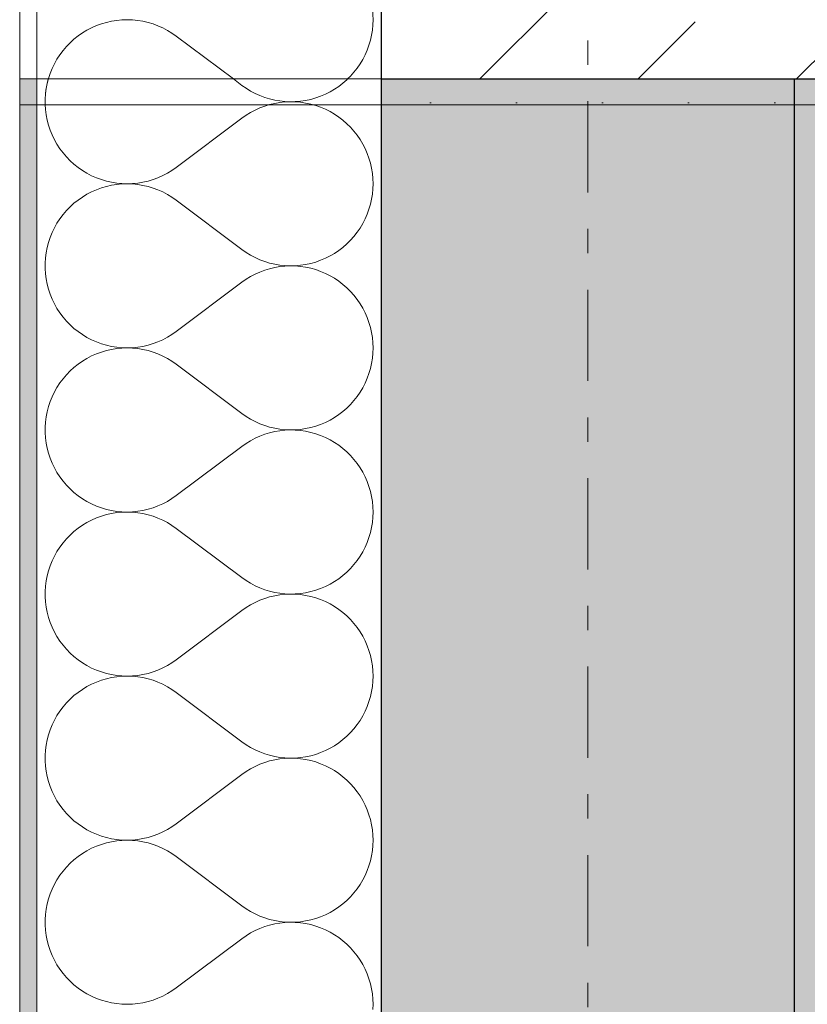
# Model space of a CAD drawing. Extents: x 100 to 2982, y 37 to 2050.
# Tile 29 of 130: x 620 to 666, y 1127 to 1184. Entities that reach past the tile are written whole.
import ezdxf
from ezdxf.xclip import XClip

# ---------------------------------------------------------------- set-up
doc = ezdxf.new("R2010")
doc.units = 0
doc.header["$MEASUREMENT"] = 0
doc.header["$XCLIPFRAME"] = 0
doc.linetypes.add('Przerywana podwójnie', pattern=[54.680554, 26.458333, -10.583333, 7.055556, -10.583333])
for name, color, linetype in [('410-K Osie', 7, 'Continuous'), ('420-K Ściany', 7, 'Continuous'), ('820-G Rysunki Obrazki', 7, 'Continuous')]:
    doc.layers.add(name, color=color, linetype=linetype)
pattern_1 = [(0, (-18316.349, -206.5255), (0, 8.660254), [0, -5]), (0, (-18313.849, -202.195), (0, 8.660254), [0, -5])]
pattern_2 = [(45, (-18316.349, -206.526), (-9.192388, 9.192388), []), (45, (-18320.945, -201.929), (-9.192388, 9.192388), [9.75, -3.25])]

# ---------------------------------------------------------------- blocks, each defined once
blk = doc.blocks.new('*X10')
at = {"layer": '420-K Ściany', "color": 174, "linetype": 'Continuous', "lineweight": 5, "ltscale": 0.2}
for p, q in [((621.398, 1180.25), (621.339, 1179.95)), ((621.466, 1180.509), (621.398, 1180.25)), ((632.216, 1180.509), (632.707, 1180.141)), ((632.707, 1180.141), (632.953, 1179.968)), ((638.087, 1179.912), (638.338, 1180.08)), ((638.338, 1180.08), (638.577, 1180.263)), ((638.577, 1180.263), (638.804, 1180.461)), ((638.804, 1180.461), (638.852, 1180.509)), ((621.3, 1179.647), (621.281, 1179.342)), ((621.339, 1179.95), (621.3, 1179.647)), ((632.953, 1179.968), (633.21, 1179.811)), ((633.21, 1179.811), (633.477, 1179.671)), ((633.477, 1179.671), (633.752, 1179.547)), ((633.752, 1179.547), (634.034, 1179.441)), ((634.034, 1179.441), (634.322, 1179.354)), ((636.996, 1179.409), (637.28, 1179.509)), ((637.28, 1179.509), (637.558, 1179.626)), ((637.558, 1179.626), (637.827, 1179.761)), ((637.827, 1179.761), (638.087, 1179.912)), ((621.281, 1179.342), (621.281, 1179.036)), ((621.281, 1179.036), (621.3, 1178.731)), ((634.034, 1178.936), (633.752, 1178.83)), ((634.322, 1179.024), (634.034, 1178.936)), ((634.322, 1179.354), (634.615, 1179.284)), ((634.615, 1179.093), (634.322, 1179.024)), ((634.615, 1179.284), (634.912, 1179.234)), ((634.912, 1179.144), (634.615, 1179.093)), ((634.912, 1179.234), (635.211, 1179.202)), ((635.211, 1179.176), (634.912, 1179.144)), ((635.211, 1179.202), (635.512, 1179.189)), ((635.512, 1179.189), (635.211, 1179.176)), ((635.512, 1179.189), (635.813, 1179.195)), ((635.813, 1179.182), (635.512, 1179.189)), ((635.813, 1179.195), (636.114, 1179.221)), ((636.114, 1179.157), (635.813, 1179.182)), ((636.114, 1179.221), (636.411, 1179.265)), ((636.411, 1179.113), (636.114, 1179.157)), ((636.411, 1179.265), (636.706, 1179.328)), ((636.706, 1179.05), (636.411, 1179.113)), ((636.706, 1179.328), (636.996, 1179.409)), ((636.996, 1178.968), (636.706, 1179.05)), ((637.28, 1178.869), (636.996, 1178.968)), ((637.558, 1178.751), (637.28, 1178.869)), ((621.3, 1178.731), (621.339, 1178.428)), ((621.339, 1178.428), (621.398, 1178.128)), ((632.953, 1178.409), (632.707, 1178.236)), ((633.21, 1178.567), (632.953, 1178.409)), ((633.477, 1178.707), (633.21, 1178.567)), ((633.752, 1178.83), (633.477, 1178.707)), ((637.827, 1178.617), (637.558, 1178.751)), ((638.087, 1178.465), (637.827, 1178.617)), ((638.338, 1178.297), (638.087, 1178.465)), ((638.577, 1178.114), (638.338, 1178.297)), ((621.398, 1178.128), (621.475, 1177.832)), ((621.475, 1177.832), (621.572, 1177.543)), ((628.897, 1175.379), (632.707, 1178.236)), ((638.804, 1177.916), (638.577, 1178.114)), ((639.018, 1177.705), (638.804, 1177.916)), ((621.572, 1177.543), (621.687, 1177.259)), ((621.687, 1177.259), (621.819, 1176.984)), ((639.218, 1177.48), (639.018, 1177.705)), ((639.404, 1177.243), (639.218, 1177.48)), ((639.574, 1176.994), (639.404, 1177.243)), ((621.819, 1176.984), (621.969, 1176.718)), ((621.969, 1176.718), (622.136, 1176.462)), ((639.729, 1176.735), (639.574, 1176.994)), ((639.866, 1176.467), (639.729, 1176.735)), ((622.136, 1176.462), (622.319, 1176.217)), ((622.319, 1176.217), (622.517, 1175.985)), ((639.987, 1176.191), (639.866, 1176.467)), ((640.089, 1175.908), (639.987, 1176.191)), ((622.517, 1175.985), (622.73, 1175.765)), ((622.73, 1175.765), (622.957, 1175.56)), ((622.957, 1175.56), (623.196, 1175.37)), ((640.174, 1175.619), (640.089, 1175.908)), ((640.24, 1175.325), (640.174, 1175.619)), ((623.196, 1175.37), (623.446, 1175.195)), ((623.446, 1175.195), (623.708, 1175.037)), ((623.708, 1175.037), (623.979, 1174.896)), ((623.979, 1174.896), (624.259, 1174.773)), ((627.836, 1174.779), (628.115, 1174.903)), ((628.115, 1174.903), (628.386, 1175.045)), ((628.386, 1175.045), (628.647, 1175.204)), ((628.647, 1175.204), (628.897, 1175.379)), ((640.288, 1175.028), (640.24, 1175.325)), ((640.316, 1174.728), (640.288, 1175.028)), ((624.259, 1174.773), (624.546, 1174.667)), ((624.546, 1174.667), (624.839, 1174.581)), ((624.839, 1174.581), (625.137, 1174.513)), ((625.137, 1174.34), (624.839, 1174.273)), ((625.137, 1174.513), (625.438, 1174.465)), ((625.438, 1174.389), (625.137, 1174.34)), ((625.438, 1174.465), (625.743, 1174.436)), ((625.743, 1174.418), (625.438, 1174.389)), ((625.743, 1174.436), (626.048, 1174.427)), ((626.048, 1174.427), (625.743, 1174.418)), ((626.048, 1174.427), (626.353, 1174.437)), ((626.353, 1174.417), (626.048, 1174.427)), ((626.353, 1174.437), (626.658, 1174.467)), ((626.658, 1174.387), (626.353, 1174.417)), ((626.658, 1174.467), (626.959, 1174.516)), ((626.959, 1174.337), (626.658, 1174.387)), ((626.959, 1174.516), (627.257, 1174.585)), ((627.257, 1174.269), (626.959, 1174.337)), ((627.257, 1174.585), (627.55, 1174.673)), ((627.55, 1174.673), (627.836, 1174.779)), ((640.326, 1174.427), (640.316, 1174.728)), ((640.316, 1174.126), (640.326, 1174.427)), ((623.708, 1173.817), (623.446, 1173.659)), ((623.979, 1173.958), (623.708, 1173.817)), ((624.259, 1174.081), (623.979, 1173.958)), ((624.546, 1174.186), (624.259, 1174.081)), ((624.839, 1174.273), (624.546, 1174.186)), ((627.55, 1174.181), (627.257, 1174.269)), ((627.836, 1174.075), (627.55, 1174.181)), ((628.115, 1173.951), (627.836, 1174.075)), ((628.386, 1173.809), (628.115, 1173.951)), ((628.647, 1173.65), (628.386, 1173.809)), ((640.24, 1173.529), (640.288, 1173.826)), ((640.288, 1173.826), (640.316, 1174.126)), ((622.957, 1173.294), (622.73, 1173.089)), ((623.196, 1173.484), (622.957, 1173.294)), ((623.446, 1173.659), (623.196, 1173.484)), ((628.897, 1173.474), (628.647, 1173.65)), ((628.897, 1173.474), (632.707, 1170.617)), ((640.089, 1172.946), (640.174, 1173.235)), ((640.174, 1173.235), (640.24, 1173.529)), ((622.319, 1172.637), (622.136, 1172.392)), ((622.517, 1172.869), (622.319, 1172.637)), ((622.73, 1173.089), (622.517, 1172.869)), ((639.866, 1172.386), (639.987, 1172.662)), ((639.987, 1172.662), (640.089, 1172.946)), ((621.969, 1172.136), (621.819, 1171.87)), ((622.136, 1172.392), (621.969, 1172.136)), ((639.574, 1171.86), (639.729, 1172.118)), ((639.729, 1172.118), (639.866, 1172.386)), ((621.687, 1171.594), (621.572, 1171.311)), ((621.819, 1171.87), (621.687, 1171.594)), ((639.218, 1171.374), (639.404, 1171.611)), ((639.404, 1171.611), (639.574, 1171.86)), ((621.475, 1171.021), (621.398, 1170.726)), ((621.572, 1171.311), (621.475, 1171.021)), ((638.577, 1170.739), (638.804, 1170.937)), ((638.804, 1170.937), (639.018, 1171.149)), ((639.018, 1171.149), (639.218, 1171.374)), ((621.339, 1170.426), (621.3, 1170.123)), ((621.398, 1170.726), (621.339, 1170.426)), ((632.707, 1170.617), (632.953, 1170.444)), ((632.953, 1170.444), (633.21, 1170.287)), ((633.21, 1170.287), (633.477, 1170.147)), ((637.827, 1170.237), (638.087, 1170.389)), ((638.087, 1170.389), (638.338, 1170.556)), ((638.338, 1170.556), (638.577, 1170.739)), ((621.3, 1170.123), (621.281, 1169.818)), ((621.281, 1169.818), (621.281, 1169.512)), ((633.477, 1170.147), (633.752, 1170.023)), ((633.752, 1170.023), (634.034, 1169.918)), ((634.034, 1169.918), (634.322, 1169.83)), ((634.322, 1169.83), (634.615, 1169.761)), ((634.615, 1169.761), (634.912, 1169.71)), ((636.114, 1169.697), (636.411, 1169.741)), ((636.411, 1169.741), (636.706, 1169.804)), ((636.706, 1169.804), (636.996, 1169.885)), ((636.996, 1169.885), (637.28, 1169.985)), ((637.28, 1169.985), (637.558, 1170.102)), ((637.558, 1170.102), (637.827, 1170.237)), ((621.281, 1169.512), (621.3, 1169.207)), ((621.3, 1169.207), (621.339, 1168.904)), ((633.477, 1169.183), (633.21, 1169.043)), ((633.752, 1169.307), (633.477, 1169.183)), ((634.034, 1169.412), (633.752, 1169.307)), ((634.322, 1169.5), (634.034, 1169.412)), ((634.615, 1169.569), (634.322, 1169.5)), ((634.912, 1169.62), (634.615, 1169.569)), ((634.912, 1169.71), (635.211, 1169.678)), ((635.211, 1169.652), (634.912, 1169.62)), ((635.211, 1169.678), (635.512, 1169.665)), ((635.512, 1169.665), (635.211, 1169.652)), ((635.512, 1169.665), (635.813, 1169.672)), ((635.813, 1169.658), (635.512, 1169.665)), ((635.813, 1169.672), (636.114, 1169.697)), ((636.114, 1169.633), (635.813, 1169.658)), ((636.411, 1169.589), (636.114, 1169.633)), ((636.706, 1169.526), (636.411, 1169.589)), ((636.996, 1169.445), (636.706, 1169.526)), ((637.28, 1169.345), (636.996, 1169.445)), ((637.558, 1169.227), (637.28, 1169.345)), ((637.827, 1169.093), (637.558, 1169.227)), ((621.339, 1168.904), (621.398, 1168.604)), ((621.398, 1168.604), (621.475, 1168.309)), ((628.897, 1165.855), (632.707, 1168.713)), ((632.953, 1168.886), (632.707, 1168.713)), ((633.21, 1169.043), (632.953, 1168.886)), ((638.087, 1168.941), (637.827, 1169.093)), ((638.338, 1168.774), (638.087, 1168.941)), ((638.577, 1168.591), (638.338, 1168.774)), ((638.804, 1168.393), (638.577, 1168.591)), ((621.475, 1168.309), (621.572, 1168.019)), ((621.572, 1168.019), (621.687, 1167.735)), ((639.018, 1168.181), (638.804, 1168.393)), ((639.218, 1167.956), (639.018, 1168.181)), ((621.687, 1167.735), (621.819, 1167.46)), ((621.819, 1167.46), (621.969, 1167.194)), ((639.404, 1167.719), (639.218, 1167.956)), ((639.574, 1167.47), (639.404, 1167.719)), ((639.729, 1167.212), (639.574, 1167.47)), ((621.969, 1167.194), (622.136, 1166.938)), ((622.136, 1166.938), (622.319, 1166.693)), ((639.866, 1166.944), (639.729, 1167.212)), ((639.987, 1166.668), (639.866, 1166.944)), ((622.319, 1166.693), (622.517, 1166.461)), ((622.517, 1166.461), (622.73, 1166.241)), ((640.089, 1166.384), (639.987, 1166.668)), ((640.174, 1166.095), (640.089, 1166.384)), ((622.73, 1166.241), (622.957, 1166.036)), ((622.957, 1166.036), (623.196, 1165.846)), ((623.196, 1165.846), (623.446, 1165.671)), ((628.647, 1165.68), (628.897, 1165.855)), ((640.24, 1165.801), (640.174, 1166.095)), ((640.288, 1165.504), (640.24, 1165.801)), ((623.446, 1165.671), (623.708, 1165.513)), ((623.708, 1165.513), (623.979, 1165.372)), ((623.979, 1165.372), (624.259, 1165.249)), ((624.259, 1165.249), (624.546, 1165.144)), ((624.546, 1165.144), (624.839, 1165.057)), ((627.257, 1165.061), (627.55, 1165.149)), ((627.55, 1165.149), (627.836, 1165.255)), ((627.836, 1165.255), (628.115, 1165.379)), ((628.115, 1165.379), (628.386, 1165.521)), ((628.386, 1165.521), (628.647, 1165.68)), ((640.316, 1165.204), (640.288, 1165.504)), ((640.326, 1164.903), (640.316, 1165.204)), ((624.546, 1164.662), (624.259, 1164.557)), ((624.839, 1164.749), (624.546, 1164.662)), ((624.839, 1165.057), (625.137, 1164.99)), ((625.137, 1164.817), (624.839, 1164.749)), ((625.137, 1164.99), (625.438, 1164.941)), ((625.438, 1164.865), (625.137, 1164.817)), ((625.438, 1164.941), (625.743, 1164.912)), ((625.743, 1164.894), (625.438, 1164.865)), ((625.743, 1164.912), (626.048, 1164.903)), ((626.048, 1164.903), (625.743, 1164.894)), ((626.048, 1164.903), (626.353, 1164.913)), ((626.353, 1164.893), (626.048, 1164.903)), ((626.353, 1164.913), (626.658, 1164.943)), ((626.658, 1164.863), (626.353, 1164.893)), ((626.658, 1164.943), (626.959, 1164.993)), ((626.959, 1164.814), (626.658, 1164.863)), ((626.959, 1164.993), (627.257, 1165.061)), ((627.257, 1164.745), (626.959, 1164.814)), ((627.55, 1164.657), (627.257, 1164.745)), ((627.836, 1164.551), (627.55, 1164.657)), ((640.288, 1164.302), (640.316, 1164.602)), ((640.316, 1164.602), (640.326, 1164.903)), ((623.446, 1164.135), (623.196, 1163.96)), ((623.708, 1164.293), (623.446, 1164.135)), ((623.979, 1164.434), (623.708, 1164.293)), ((624.259, 1164.557), (623.979, 1164.434)), ((628.115, 1164.427), (627.836, 1164.551)), ((628.386, 1164.285), (628.115, 1164.427)), ((628.647, 1164.126), (628.386, 1164.285)), ((628.897, 1163.951), (628.647, 1164.126)), ((640.174, 1163.711), (640.24, 1164.005)), ((640.24, 1164.005), (640.288, 1164.302)), ((622.73, 1163.565), (622.517, 1163.345)), ((622.957, 1163.77), (622.73, 1163.565)), ((623.196, 1163.96), (622.957, 1163.77)), ((628.897, 1163.951), (632.707, 1161.094)), ((640.089, 1163.422), (640.174, 1163.711)), ((622.136, 1162.868), (621.969, 1162.612)), ((622.319, 1163.113), (622.136, 1162.868)), ((622.517, 1163.345), (622.319, 1163.113)), ((639.729, 1162.595), (639.866, 1162.862)), ((639.866, 1162.862), (639.987, 1163.139)), ((639.987, 1163.139), (640.089, 1163.422)), ((621.819, 1162.346), (621.687, 1162.071)), ((621.969, 1162.612), (621.819, 1162.346)), ((639.404, 1162.087), (639.574, 1162.336)), ((639.574, 1162.336), (639.729, 1162.595)), ((621.572, 1161.787), (621.475, 1161.497)), ((621.687, 1162.071), (621.572, 1161.787)), ((639.018, 1161.625), (639.218, 1161.85)), ((639.218, 1161.85), (639.404, 1162.087)), ((621.398, 1161.202), (621.339, 1160.902)), ((621.475, 1161.497), (621.398, 1161.202)), ((638.338, 1161.032), (638.577, 1161.216)), ((638.577, 1161.216), (638.804, 1161.413)), ((638.804, 1161.413), (639.018, 1161.625)), ((621.3, 1160.599), (621.281, 1160.294)), ((621.339, 1160.902), (621.3, 1160.599)), ((632.707, 1161.094), (632.953, 1160.921)), ((632.953, 1160.921), (633.21, 1160.763)), ((633.21, 1160.763), (633.477, 1160.623)), ((633.477, 1160.623), (633.752, 1160.5)), ((637.28, 1160.461), (637.558, 1160.579)), ((637.558, 1160.579), (637.827, 1160.713)), ((637.827, 1160.713), (638.087, 1160.865)), ((638.087, 1160.865), (638.338, 1161.032)), ((621.281, 1160.294), (621.281, 1159.988)), ((633.752, 1160.5), (634.034, 1160.394)), ((634.034, 1160.394), (634.322, 1160.306)), ((634.322, 1160.306), (634.615, 1160.237)), ((634.615, 1160.046), (634.322, 1159.976)), ((634.615, 1160.237), (634.912, 1160.186)), ((634.912, 1160.096), (634.615, 1160.046)), ((634.912, 1160.186), (635.211, 1160.154)), ((635.211, 1160.128), (634.912, 1160.096)), ((635.211, 1160.154), (635.512, 1160.141)), ((635.512, 1160.141), (635.211, 1160.128)), ((635.512, 1160.141), (635.813, 1160.148)), ((635.813, 1160.135), (635.512, 1160.141)), ((635.813, 1160.148), (636.114, 1160.173)), ((636.114, 1160.109), (635.813, 1160.135)), ((636.114, 1160.173), (636.411, 1160.217)), ((636.411, 1160.065), (636.114, 1160.109)), ((636.411, 1160.217), (636.706, 1160.28)), ((636.706, 1160.002), (636.411, 1160.065)), ((636.706, 1160.28), (636.996, 1160.362)), ((636.996, 1159.921), (636.706, 1160.002)), ((636.996, 1160.362), (637.28, 1160.461)), ((621.281, 1159.988), (621.3, 1159.683)), ((621.3, 1159.683), (621.339, 1159.38)), ((633.21, 1159.519), (632.953, 1159.362)), ((633.477, 1159.659), (633.21, 1159.519)), ((633.752, 1159.783), (633.477, 1159.659)), ((634.034, 1159.889), (633.752, 1159.783)), ((634.322, 1159.976), (634.034, 1159.889)), ((637.28, 1159.821), (636.996, 1159.921)), ((637.558, 1159.704), (637.28, 1159.821)), ((637.827, 1159.569), (637.558, 1159.704)), ((638.087, 1159.417), (637.827, 1159.569)), ((621.339, 1159.38), (621.398, 1159.08)), ((621.398, 1159.08), (621.475, 1158.785)), ((628.897, 1156.332), (632.707, 1159.189)), ((632.953, 1159.362), (632.707, 1159.189)), ((638.338, 1159.25), (638.087, 1159.417)), ((638.577, 1159.067), (638.338, 1159.25)), ((638.804, 1158.869), (638.577, 1159.067)), ((639.018, 1158.657), (638.804, 1158.869)), ((621.475, 1158.785), (621.572, 1158.495)), ((621.572, 1158.495), (621.687, 1158.212)), ((639.218, 1158.432), (639.018, 1158.657)), ((639.404, 1158.195), (639.218, 1158.432)), ((621.687, 1158.212), (621.819, 1157.936)), ((621.819, 1157.936), (621.969, 1157.67)), ((639.574, 1157.946), (639.404, 1158.195)), ((639.729, 1157.688), (639.574, 1157.946)), ((621.969, 1157.67), (622.136, 1157.414)), ((622.136, 1157.414), (622.319, 1157.169)), ((622.319, 1157.169), (622.517, 1156.937)), ((639.866, 1157.42), (639.729, 1157.688)), ((639.987, 1157.144), (639.866, 1157.42)), ((640.089, 1156.861), (639.987, 1157.144)), ((622.517, 1156.937), (622.73, 1156.718)), ((622.73, 1156.718), (622.957, 1156.512)), ((640.174, 1156.571), (640.089, 1156.861)), ((640.24, 1156.278), (640.174, 1156.571)), ((622.957, 1156.512), (623.196, 1156.322)), ((623.196, 1156.322), (623.446, 1156.148)), ((623.446, 1156.148), (623.708, 1155.989)), ((628.386, 1155.997), (628.647, 1156.156)), ((628.647, 1156.156), (628.897, 1156.332)), ((640.288, 1155.98), (640.24, 1156.278)), ((623.708, 1155.989), (623.979, 1155.848)), ((623.979, 1155.848), (624.259, 1155.725)), ((624.259, 1155.725), (624.546, 1155.62)), ((624.546, 1155.62), (624.839, 1155.533)), ((624.839, 1155.533), (625.137, 1155.466)), ((625.137, 1155.466), (625.438, 1155.417)), ((626.658, 1155.419), (626.959, 1155.469)), ((626.959, 1155.469), (627.257, 1155.537)), ((627.257, 1155.537), (627.55, 1155.625)), ((627.55, 1155.625), (627.836, 1155.731)), ((627.836, 1155.731), (628.115, 1155.855)), ((628.115, 1155.855), (628.386, 1155.997)), ((640.316, 1155.68), (640.288, 1155.98)), ((640.326, 1155.379), (640.316, 1155.68)), ((623.979, 1154.91), (623.708, 1154.769)), ((624.259, 1155.034), (623.979, 1154.91)), ((624.546, 1155.139), (624.259, 1155.034)), ((624.839, 1155.225), (624.546, 1155.139)), ((625.137, 1155.293), (624.839, 1155.225)), ((625.438, 1155.341), (625.137, 1155.293)), ((625.438, 1155.417), (625.743, 1155.389)), ((625.743, 1155.37), (625.438, 1155.341)), ((625.743, 1155.389), (626.048, 1155.379)), ((626.048, 1155.379), (625.743, 1155.37)), ((626.048, 1155.379), (626.353, 1155.39)), ((626.353, 1155.369), (626.048, 1155.379)), ((626.353, 1155.39), (626.658, 1155.419)), ((626.658, 1155.339), (626.353, 1155.369)), ((626.959, 1155.29), (626.658, 1155.339)), ((627.257, 1155.221), (626.959, 1155.29)), ((627.55, 1155.134), (627.257, 1155.221)), ((627.836, 1155.028), (627.55, 1155.134)), ((628.115, 1154.903), (627.836, 1155.028)), ((628.386, 1154.761), (628.115, 1154.903)), ((640.288, 1154.778), (640.316, 1155.078)), ((640.316, 1155.078), (640.326, 1155.379)), ((623.196, 1154.436), (622.957, 1154.246)), ((623.446, 1154.611), (623.196, 1154.436)), ((623.708, 1154.769), (623.446, 1154.611)), ((628.647, 1154.602), (628.386, 1154.761)), ((628.897, 1154.427), (628.647, 1154.602)), ((628.897, 1154.427), (632.707, 1151.57)), ((640.174, 1154.187), (640.24, 1154.481)), ((640.24, 1154.481), (640.288, 1154.778)), ((622.517, 1153.822), (622.319, 1153.589)), ((622.73, 1154.041), (622.517, 1153.822)), ((622.957, 1154.246), (622.73, 1154.041)), ((639.987, 1153.615), (640.089, 1153.898)), ((640.089, 1153.898), (640.174, 1154.187)), ((622.136, 1153.344), (621.969, 1153.088)), ((622.319, 1153.589), (622.136, 1153.344)), ((639.729, 1153.071), (639.866, 1153.339)), ((639.866, 1153.339), (639.987, 1153.615)), ((621.819, 1152.822), (621.687, 1152.547)), ((621.969, 1153.088), (621.819, 1152.822)), ((639.404, 1152.564), (639.574, 1152.812)), ((639.574, 1152.812), (639.729, 1153.071)), ((621.572, 1152.264), (621.475, 1151.974)), ((621.687, 1152.547), (621.572, 1152.264)), ((638.804, 1151.89), (639.018, 1152.101)), ((639.018, 1152.101), (639.218, 1152.326)), ((639.218, 1152.326), (639.404, 1152.564)), ((621.398, 1151.678), (621.339, 1151.378)), ((621.475, 1151.974), (621.398, 1151.678)), ((632.707, 1151.57), (632.953, 1151.397)), ((638.087, 1151.341), (638.338, 1151.509)), ((638.338, 1151.509), (638.577, 1151.692)), ((638.577, 1151.692), (638.804, 1151.89)), ((621.3, 1151.075), (621.281, 1150.77)), ((621.339, 1151.378), (621.3, 1151.075)), ((632.953, 1151.397), (633.21, 1151.24)), ((633.21, 1151.24), (633.477, 1151.099)), ((633.477, 1151.099), (633.752, 1150.976)), ((633.752, 1150.976), (634.034, 1150.87)), ((634.034, 1150.87), (634.322, 1150.782)), ((636.996, 1150.838), (637.28, 1150.937)), ((637.28, 1150.937), (637.558, 1151.055)), ((637.558, 1151.055), (637.827, 1151.19)), ((637.827, 1151.19), (638.087, 1151.341)), ((621.281, 1150.77), (621.281, 1150.465)), ((621.281, 1150.465), (621.3, 1150.16)), ((634.034, 1150.365), (633.752, 1150.259)), ((634.322, 1150.452), (634.034, 1150.365)), ((634.322, 1150.782), (634.615, 1150.713)), ((634.615, 1150.522), (634.322, 1150.452)), ((634.615, 1150.713), (634.912, 1150.662)), ((634.912, 1150.572), (634.615, 1150.522)), ((634.912, 1150.662), (635.211, 1150.63)), ((635.211, 1150.604), (634.912, 1150.572)), ((635.211, 1150.63), (635.512, 1150.618)), ((635.512, 1150.617), (635.211, 1150.604)), ((635.512, 1150.618), (635.813, 1150.624)), ((635.813, 1150.611), (635.512, 1150.617)), ((635.813, 1150.624), (636.114, 1150.649)), ((636.114, 1150.586), (635.813, 1150.611)), ((636.114, 1150.649), (636.411, 1150.693)), ((636.411, 1150.541), (636.114, 1150.586)), ((636.411, 1150.693), (636.706, 1150.756)), ((636.706, 1150.478), (636.411, 1150.541)), ((636.706, 1150.756), (636.996, 1150.838)), ((636.996, 1150.397), (636.706, 1150.478)), ((637.28, 1150.297), (636.996, 1150.397)), ((637.558, 1150.18), (637.28, 1150.297)), ((621.3, 1150.16), (621.339, 1149.857)), ((621.339, 1149.857), (621.398, 1149.557)), ((632.953, 1149.838), (632.707, 1149.665)), ((633.21, 1149.995), (632.953, 1149.838)), ((633.477, 1150.136), (633.21, 1149.995)), ((633.752, 1150.259), (633.477, 1150.136)), ((637.827, 1150.045), (637.558, 1150.18)), ((638.087, 1149.894), (637.827, 1150.045)), ((638.338, 1149.726), (638.087, 1149.894)), ((638.577, 1149.543), (638.338, 1149.726)), ((621.398, 1149.557), (621.475, 1149.261)), ((621.475, 1149.261), (621.572, 1148.971)), ((628.897, 1146.808), (632.707, 1149.665)), ((638.804, 1149.345), (638.577, 1149.543)), ((639.018, 1149.133), (638.804, 1149.345)), ((621.572, 1148.971), (621.687, 1148.688)), ((621.687, 1148.688), (621.819, 1148.413)), ((639.218, 1148.908), (639.018, 1149.133)), ((639.404, 1148.671), (639.218, 1148.908)), ((639.574, 1148.423), (639.404, 1148.671)), ((621.819, 1148.413), (621.969, 1148.146)), ((621.969, 1148.146), (622.136, 1147.89)), ((639.729, 1148.164), (639.574, 1148.423)), ((639.866, 1147.896), (639.729, 1148.164)), ((622.136, 1147.89), (622.319, 1147.646)), ((622.319, 1147.646), (622.517, 1147.413)), ((639.987, 1147.62), (639.866, 1147.896)), ((640.089, 1147.337), (639.987, 1147.62)), ((622.517, 1147.413), (622.73, 1147.194)), ((622.73, 1147.194), (622.957, 1146.989)), ((622.957, 1146.989), (623.196, 1146.798)), ((640.174, 1147.048), (640.089, 1147.337)), ((640.24, 1146.754), (640.174, 1147.048)), ((623.196, 1146.798), (623.446, 1146.624)), ((623.446, 1146.624), (623.708, 1146.466)), ((623.708, 1146.466), (623.979, 1146.325)), ((623.979, 1146.325), (624.259, 1146.201)), ((627.836, 1146.207), (628.115, 1146.331)), ((628.115, 1146.331), (628.386, 1146.473)), ((628.386, 1146.473), (628.647, 1146.632)), ((628.647, 1146.632), (628.897, 1146.808)), ((640.288, 1146.456), (640.24, 1146.754)), ((640.316, 1146.157), (640.288, 1146.456)), ((624.259, 1146.201), (624.546, 1146.096)), ((624.546, 1146.096), (624.839, 1146.01)), ((624.839, 1146.01), (625.137, 1145.942)), ((625.137, 1145.769), (624.839, 1145.701)), ((625.137, 1145.942), (625.438, 1145.894)), ((625.438, 1145.817), (625.137, 1145.769)), ((625.438, 1145.894), (625.743, 1145.865)), ((625.743, 1145.846), (625.438, 1145.817)), ((625.743, 1145.865), (626.048, 1145.855)), ((626.048, 1145.855), (625.743, 1145.846)), ((626.048, 1145.855), (626.353, 1145.866)), ((626.353, 1145.845), (626.048, 1145.855)), ((626.353, 1145.866), (626.658, 1145.896)), ((626.658, 1145.815), (626.353, 1145.845)), ((626.658, 1145.896), (626.959, 1145.945)), ((626.959, 1145.766), (626.658, 1145.815)), ((626.959, 1145.945), (627.257, 1146.014)), ((627.257, 1145.697), (626.959, 1145.766)), ((627.257, 1146.014), (627.55, 1146.101)), ((627.55, 1146.101), (627.836, 1146.207)), ((640.326, 1145.855), (640.316, 1146.157)), ((640.316, 1145.554), (640.326, 1145.855)), ((623.708, 1145.245), (623.446, 1145.087)), ((623.979, 1145.386), (623.708, 1145.245)), ((624.259, 1145.51), (623.979, 1145.386)), ((624.546, 1145.615), (624.259, 1145.51)), ((624.839, 1145.701), (624.546, 1145.615)), ((627.55, 1145.61), (627.257, 1145.697)), ((627.836, 1145.504), (627.55, 1145.61)), ((628.115, 1145.379), (627.836, 1145.504)), ((628.386, 1145.237), (628.115, 1145.379)), ((628.647, 1145.078), (628.386, 1145.237)), ((640.24, 1144.957), (640.288, 1145.255)), ((640.288, 1145.255), (640.316, 1145.554)), ((622.957, 1144.722), (622.73, 1144.517)), ((623.196, 1144.913), (622.957, 1144.722)), ((623.446, 1145.087), (623.196, 1144.913)), ((628.897, 1144.903), (628.647, 1145.078)), ((628.897, 1144.903), (632.707, 1142.046)), ((640.089, 1144.374), (640.174, 1144.663)), ((640.174, 1144.663), (640.24, 1144.957)), ((622.319, 1144.065), (622.136, 1143.82)), ((622.517, 1144.298), (622.319, 1144.065)), ((622.73, 1144.517), (622.517, 1144.298)), ((639.866, 1143.815), (639.987, 1144.091)), ((639.987, 1144.091), (640.089, 1144.374)), ((621.969, 1143.564), (621.819, 1143.298)), ((622.136, 1143.82), (621.969, 1143.564)), ((639.574, 1143.288), (639.729, 1143.547)), ((639.729, 1143.547), (639.866, 1143.815)), ((621.687, 1143.023), (621.572, 1142.74)), ((621.819, 1143.298), (621.687, 1143.023)), ((639.218, 1142.803), (639.404, 1143.04)), ((639.404, 1143.04), (639.574, 1143.288)), ((621.475, 1142.45), (621.398, 1142.154)), ((621.572, 1142.74), (621.475, 1142.45)), ((638.577, 1142.168), (638.804, 1142.366)), ((638.804, 1142.366), (639.018, 1142.578)), ((639.018, 1142.578), (639.218, 1142.803)), ((621.339, 1141.854), (621.3, 1141.551)), ((621.398, 1142.154), (621.339, 1141.854)), ((632.707, 1142.046), (632.953, 1141.873)), ((632.953, 1141.873), (633.21, 1141.716)), ((633.21, 1141.716), (633.477, 1141.575)), ((637.827, 1141.666), (638.087, 1141.817)), ((638.087, 1141.817), (638.338, 1141.985)), ((638.338, 1141.985), (638.577, 1142.168)), ((621.3, 1141.551), (621.281, 1141.246)), ((621.281, 1141.246), (621.281, 1140.941)), ((633.477, 1141.575), (633.752, 1141.452)), ((633.752, 1141.452), (634.034, 1141.346)), ((634.034, 1141.346), (634.322, 1141.258)), ((634.322, 1141.258), (634.615, 1141.189)), ((634.615, 1141.189), (634.912, 1141.138)), ((636.114, 1141.125), (636.411, 1141.17)), ((636.411, 1141.17), (636.706, 1141.233)), ((636.706, 1141.233), (636.996, 1141.314)), ((636.996, 1141.314), (637.28, 1141.414)), ((637.28, 1141.414), (637.558, 1141.531)), ((637.558, 1141.531), (637.827, 1141.666)), ((621.281, 1140.941), (621.3, 1140.636)), ((621.3, 1140.636), (621.339, 1140.333)), ((633.477, 1140.612), (633.21, 1140.471)), ((633.752, 1140.735), (633.477, 1140.612)), ((634.034, 1140.841), (633.752, 1140.735)), ((634.322, 1140.929), (634.034, 1140.841)), ((634.615, 1140.998), (634.322, 1140.929)), ((634.912, 1141.049), (634.615, 1140.998)), ((634.912, 1141.138), (635.211, 1141.107)), ((635.211, 1141.08), (634.912, 1141.049)), ((635.211, 1141.107), (635.512, 1141.094)), ((635.512, 1141.093), (635.211, 1141.08)), ((635.512, 1141.094), (635.813, 1141.1)), ((635.813, 1141.087), (635.512, 1141.093)), ((635.813, 1141.1), (636.114, 1141.125)), ((636.114, 1141.062), (635.813, 1141.087)), ((636.411, 1141.018), (636.114, 1141.062)), ((636.706, 1140.955), (636.411, 1141.018)), ((636.996, 1140.873), (636.706, 1140.955)), ((637.28, 1140.773), (636.996, 1140.873)), ((637.558, 1140.656), (637.28, 1140.773)), ((637.827, 1140.521), (637.558, 1140.656)), ((621.339, 1140.333), (621.398, 1140.033)), ((621.398, 1140.033), (621.475, 1139.737)), ((628.897, 1137.284), (632.707, 1140.141)), ((632.953, 1140.314), (632.707, 1140.141)), ((633.21, 1140.471), (632.953, 1140.314)), ((638.087, 1140.37), (637.827, 1140.521)), ((638.338, 1140.202), (638.087, 1140.37)), ((638.577, 1140.019), (638.338, 1140.202)), ((638.804, 1139.821), (638.577, 1140.019)), ((621.475, 1139.737), (621.572, 1139.447)), ((621.572, 1139.447), (621.687, 1139.164)), ((639.018, 1139.609), (638.804, 1139.821)), ((639.218, 1139.384), (639.018, 1139.609)), ((621.687, 1139.164), (621.819, 1138.889)), ((621.819, 1138.889), (621.969, 1138.623)), ((639.404, 1139.147), (639.218, 1139.384)), ((639.574, 1138.899), (639.404, 1139.147)), ((639.729, 1138.64), (639.574, 1138.899)), ((621.969, 1138.623), (622.136, 1138.367)), ((622.136, 1138.367), (622.319, 1138.122)), ((639.866, 1138.372), (639.729, 1138.64)), ((639.987, 1138.096), (639.866, 1138.372)), ((622.319, 1138.122), (622.517, 1137.889)), ((622.517, 1137.889), (622.73, 1137.67)), ((640.089, 1137.813), (639.987, 1138.096)), ((640.174, 1137.524), (640.089, 1137.813)), ((622.73, 1137.67), (622.957, 1137.465)), ((622.957, 1137.465), (623.196, 1137.274)), ((623.196, 1137.274), (623.446, 1137.1)), ((628.647, 1137.109), (628.897, 1137.284)), ((640.24, 1137.23), (640.174, 1137.524)), ((640.288, 1136.933), (640.24, 1137.23)), ((623.446, 1137.1), (623.708, 1136.942)), ((623.708, 1136.942), (623.979, 1136.801)), ((623.979, 1136.801), (624.259, 1136.677)), ((624.259, 1136.677), (624.546, 1136.572)), ((624.546, 1136.572), (624.839, 1136.486)), ((627.257, 1136.49), (627.55, 1136.577)), ((627.55, 1136.577), (627.836, 1136.683)), ((627.836, 1136.683), (628.115, 1136.808)), ((628.115, 1136.808), (628.386, 1136.95)), ((628.386, 1136.95), (628.647, 1137.109)), ((640.316, 1136.633), (640.288, 1136.933)), ((640.326, 1136.332), (640.316, 1136.633)), ((624.546, 1136.091), (624.259, 1135.986)), ((624.839, 1136.178), (624.546, 1136.091)), ((624.839, 1136.486), (625.137, 1136.418)), ((625.137, 1136.245), (624.839, 1136.178)), ((625.137, 1136.418), (625.438, 1136.37)), ((625.438, 1136.293), (625.137, 1136.245)), ((625.438, 1136.37), (625.743, 1136.341)), ((625.743, 1136.322), (625.438, 1136.293)), ((625.743, 1136.341), (626.048, 1136.332)), ((626.048, 1136.332), (625.743, 1136.322)), ((626.048, 1136.332), (626.353, 1136.342)), ((626.353, 1136.321), (626.048, 1136.332)), ((626.353, 1136.342), (626.658, 1136.372)), ((626.658, 1136.291), (626.353, 1136.321)), ((626.658, 1136.372), (626.959, 1136.421)), ((626.959, 1136.242), (626.658, 1136.291)), ((626.959, 1136.421), (627.257, 1136.49)), ((627.257, 1136.174), (626.959, 1136.242)), ((627.55, 1136.086), (627.257, 1136.174)), ((627.836, 1135.98), (627.55, 1136.086)), ((640.288, 1135.731), (640.316, 1136.031)), ((640.316, 1136.031), (640.326, 1136.332)), ((623.446, 1135.563), (623.196, 1135.389)), ((623.708, 1135.722), (623.446, 1135.563)), ((623.979, 1135.863), (623.708, 1135.722)), ((624.259, 1135.986), (623.979, 1135.863)), ((628.115, 1135.856), (627.836, 1135.98)), ((628.386, 1135.714), (628.115, 1135.856)), ((628.647, 1135.555), (628.386, 1135.714)), ((628.897, 1135.379), (628.647, 1135.555)), ((640.174, 1135.139), (640.24, 1135.433)), ((640.24, 1135.433), (640.288, 1135.731)), ((622.73, 1134.993), (622.517, 1134.774)), ((622.957, 1135.199), (622.73, 1134.993)), ((623.196, 1135.389), (622.957, 1135.199)), ((628.897, 1135.379), (632.707, 1132.522)), ((640.089, 1134.85), (640.174, 1135.139)), ((622.136, 1134.297), (621.969, 1134.041)), ((622.319, 1134.541), (622.136, 1134.297)), ((622.517, 1134.774), (622.319, 1134.541)), ((639.729, 1134.023), (639.866, 1134.291)), ((639.866, 1134.291), (639.987, 1134.567)), ((639.987, 1134.567), (640.089, 1134.85)), ((621.819, 1133.774), (621.687, 1133.499)), ((621.969, 1134.041), (621.819, 1133.774)), ((639.404, 1133.516), (639.574, 1133.764)), ((639.574, 1133.764), (639.729, 1134.023)), ((621.572, 1133.216), (621.475, 1132.926)), ((621.687, 1133.499), (621.572, 1133.216)), ((639.018, 1133.054), (639.218, 1133.279)), ((639.218, 1133.279), (639.404, 1133.516)), ((621.398, 1132.63), (621.339, 1132.331)), ((621.475, 1132.926), (621.398, 1132.63)), ((638.338, 1132.461), (638.577, 1132.644)), ((638.577, 1132.644), (638.804, 1132.842)), ((638.804, 1132.842), (639.018, 1133.054)), ((621.3, 1132.027), (621.281, 1131.723)), ((621.339, 1132.331), (621.3, 1132.027)), ((632.707, 1132.522), (632.953, 1132.349)), ((632.953, 1132.349), (633.21, 1132.192)), ((633.21, 1132.192), (633.477, 1132.052)), ((633.477, 1132.052), (633.752, 1131.928)), ((637.28, 1131.89), (637.558, 1132.007)), ((637.558, 1132.007), (637.827, 1132.142)), ((637.827, 1132.142), (638.087, 1132.293)), ((638.087, 1132.293), (638.338, 1132.461)), ((621.281, 1131.723), (621.281, 1131.417)), ((633.752, 1131.928), (634.034, 1131.822)), ((634.034, 1131.822), (634.322, 1131.735)), ((634.322, 1131.735), (634.615, 1131.665)), ((634.615, 1131.474), (634.322, 1131.405)), ((634.615, 1131.665), (634.912, 1131.615)), ((634.912, 1131.525), (634.615, 1131.474)), ((634.912, 1131.615), (635.211, 1131.583)), ((635.211, 1131.557), (634.912, 1131.525)), ((635.211, 1131.583), (635.512, 1131.57)), ((635.512, 1131.569), (635.211, 1131.557)), ((635.512, 1131.57), (635.813, 1131.576)), ((635.813, 1131.563), (635.512, 1131.569)), ((635.813, 1131.576), (636.114, 1131.602)), ((636.114, 1131.538), (635.813, 1131.563)), ((636.114, 1131.602), (636.411, 1131.646)), ((636.411, 1131.494), (636.114, 1131.538)), ((636.411, 1131.646), (636.706, 1131.709)), ((636.706, 1131.431), (636.411, 1131.494)), ((636.706, 1131.709), (636.996, 1131.79)), ((636.996, 1131.349), (636.706, 1131.431)), ((636.996, 1131.79), (637.28, 1131.89)), ((621.281, 1131.417), (621.3, 1131.112)), ((621.3, 1131.112), (621.339, 1130.809)), ((633.21, 1130.947), (632.953, 1130.79)), ((633.477, 1131.088), (633.21, 1130.947)), ((633.752, 1131.211), (633.477, 1131.088)), ((634.034, 1131.317), (633.752, 1131.211)), ((634.322, 1131.405), (634.034, 1131.317)), ((637.28, 1131.25), (636.996, 1131.349)), ((637.558, 1131.132), (637.28, 1131.25)), ((637.827, 1130.998), (637.558, 1131.132)), ((638.087, 1130.846), (637.827, 1130.998)), ((621.339, 1130.809), (621.398, 1130.509)), ((621.398, 1130.509), (621.475, 1130.213)), ((628.897, 1127.76), (632.707, 1130.617)), ((632.953, 1130.79), (632.707, 1130.617)), ((638.338, 1130.678), (638.087, 1130.846)), ((638.577, 1130.495), (638.338, 1130.678)), ((638.804, 1130.297), (638.577, 1130.495)), ((639.018, 1130.086), (638.804, 1130.297)), ((621.475, 1130.213), (621.572, 1129.923)), ((621.572, 1129.923), (621.687, 1129.64)), ((639.218, 1129.861), (639.018, 1130.086)), ((639.404, 1129.623), (639.218, 1129.861)), ((621.687, 1129.64), (621.819, 1129.365)), ((621.819, 1129.365), (621.969, 1129.099)), ((639.574, 1129.375), (639.404, 1129.623)), ((639.729, 1129.116), (639.574, 1129.375)), ((621.969, 1129.099), (622.136, 1128.843)), ((622.136, 1128.843), (622.319, 1128.598)), ((622.319, 1128.598), (622.517, 1128.366)), ((639.866, 1128.848), (639.729, 1129.116)), ((639.987, 1128.572), (639.866, 1128.848)), ((640.089, 1128.289), (639.987, 1128.572)), ((622.517, 1128.366), (622.73, 1128.146)), ((622.73, 1128.146), (622.957, 1127.941)), ((640.174, 1128), (640.089, 1128.289)), ((640.24, 1127.706), (640.174, 1128)), ((622.957, 1127.941), (623.196, 1127.751)), ((623.196, 1127.751), (623.446, 1127.576)), ((623.446, 1127.576), (623.708, 1127.418)), ((628.386, 1127.426), (628.647, 1127.585)), ((628.647, 1127.585), (628.897, 1127.76)), ((640.288, 1127.409), (640.24, 1127.706)), ((623.708, 1127.418), (623.979, 1127.277)), ((623.979, 1127.277), (624.259, 1127.154)), ((624.259, 1127.154), (624.546, 1127.048)), ((624.546, 1127.048), (624.839, 1126.962)), ((624.839, 1126.962), (625.137, 1126.894)), ((625.137, 1126.894), (625.438, 1126.846)), ((626.658, 1126.848), (626.959, 1126.897)), ((626.959, 1126.897), (627.257, 1126.966)), ((627.257, 1126.966), (627.55, 1127.053)), ((627.55, 1127.053), (627.836, 1127.16)), ((627.836, 1127.16), (628.115, 1127.284)), ((628.115, 1127.284), (628.386, 1127.426)), ((640.316, 1127.109), (640.288, 1127.409)), ((640.326, 1126.808), (640.316, 1127.109)), ((625.438, 1126.846), (625.743, 1126.817)), ((625.743, 1126.817), (626.048, 1126.808)), ((626.048, 1126.808), (626.353, 1126.818)), ((626.353, 1126.818), (626.658, 1126.848)), ((640.316, 1126.507), (640.326, 1126.808))]:
    blk.add_line(p, q, dxfattribs=at)
blk = doc.blocks.new('*X21')
at = {"layer": '420-K Ściany', "color": 174, "linetype": 'Continuous', "lineweight": 5, "ltscale": 0.2}
for p, q in [((632.216, 1180.509), (632.707, 1180.141)), ((632.707, 1180.141), (632.953, 1179.968)), ((638.087, 1179.912), (638.338, 1180.08)), ((638.338, 1180.08), (638.577, 1180.263)), ((638.577, 1180.263), (638.804, 1180.461)), ((638.804, 1180.461), (638.852, 1180.509)), ((621.3, 1179.647), (621.281, 1179.342)), ((621.33, 1179.875), (621.3, 1179.647)), ((632.953, 1179.968), (633.21, 1179.811)), ((633.21, 1179.811), (633.477, 1179.671)), ((633.477, 1179.671), (633.752, 1179.547)), ((633.752, 1179.547), (634.034, 1179.441)), ((634.034, 1179.441), (634.322, 1179.354)), ((636.996, 1179.409), (637.28, 1179.509)), ((637.28, 1179.509), (637.558, 1179.626)), ((637.558, 1179.626), (637.827, 1179.761)), ((637.827, 1179.761), (638.087, 1179.912)), ((621.281, 1179.342), (621.281, 1179.036)), ((621.281, 1179.036), (621.282, 1179.009)), ((634.322, 1179.024), (634.272, 1179.009)), ((634.322, 1179.354), (634.615, 1179.284)), ((634.615, 1179.093), (634.322, 1179.024)), ((634.615, 1179.284), (634.912, 1179.234)), ((634.912, 1179.144), (634.615, 1179.093)), ((634.912, 1179.234), (635.211, 1179.202)), ((635.211, 1179.176), (634.912, 1179.144)), ((635.211, 1179.202), (635.512, 1179.189)), ((635.512, 1179.189), (635.211, 1179.176)), ((635.512, 1179.189), (635.813, 1179.195)), ((635.813, 1179.182), (635.512, 1179.189)), ((635.813, 1179.195), (636.114, 1179.221)), ((636.114, 1179.157), (635.813, 1179.182)), ((636.114, 1179.221), (636.411, 1179.265)), ((636.411, 1179.113), (636.114, 1179.157)), ((636.411, 1179.265), (636.706, 1179.328)), ((636.706, 1179.05), (636.411, 1179.113)), ((636.706, 1179.328), (636.996, 1179.409)), ((636.852, 1179.009), (636.706, 1179.05))]:
    blk.add_line(p, q, dxfattribs=at)
blk = doc.blocks.new('*X22')
at = {"layer": '420-K Ściany', "color": 174, "linetype": 'Continuous', "lineweight": 5, "ltscale": 0.2}
for p, q in [((636.706, 1188.574), (636.688, 1188.577)), ((636.996, 1188.492), (636.706, 1188.574)), ((637.28, 1188.392), (636.996, 1188.492)), ((637.558, 1188.275), (637.28, 1188.392)), ((637.827, 1188.14), (637.558, 1188.275)), ((638.087, 1187.989), (637.827, 1188.14)), ((638.338, 1187.821), (638.087, 1187.989)), ((638.577, 1187.638), (638.338, 1187.821)), ((638.804, 1187.44), (638.577, 1187.638)), ((639.018, 1187.228), (638.804, 1187.44)), ((639.218, 1187.004), (639.018, 1187.228)), ((639.404, 1186.766), (639.218, 1187.004)), ((639.574, 1186.518), (639.404, 1186.766)), ((639.729, 1186.259), (639.574, 1186.518)), ((639.866, 1185.991), (639.729, 1186.259)), ((639.987, 1185.715), (639.866, 1185.991)), ((640.089, 1185.432), (639.987, 1185.715)), ((640.174, 1185.143), (640.089, 1185.432)), ((640.24, 1184.849), (640.174, 1185.143)), ((640.288, 1184.552), (640.24, 1184.849)), ((640.316, 1184.252), (640.288, 1184.552)), ((640.326, 1183.951), (640.316, 1184.252)), ((628.115, 1183.475), (627.873, 1183.583)), ((628.386, 1183.333), (628.115, 1183.475)), ((640.288, 1183.35), (640.316, 1183.65)), ((640.316, 1183.65), (640.326, 1183.951)), ((628.647, 1183.174), (628.386, 1183.333)), ((628.897, 1182.998), (628.647, 1183.174)), ((628.897, 1182.998), (632.216, 1180.509)), ((640.174, 1182.758), (640.24, 1183.052)), ((640.24, 1183.052), (640.288, 1183.35)), ((639.987, 1182.186), (640.089, 1182.469)), ((640.089, 1182.469), (640.174, 1182.758)), ((639.729, 1181.642), (639.866, 1181.91)), ((639.866, 1181.91), (639.987, 1182.186)), ((639.404, 1181.135), (639.574, 1181.383)), ((639.574, 1181.383), (639.729, 1181.642)), ((638.852, 1180.509), (639.018, 1180.673)), ((639.018, 1180.673), (639.218, 1180.898)), ((639.218, 1180.898), (639.404, 1181.135))]:
    blk.add_line(p, q, dxfattribs=at)
blk = doc.blocks.new('*X23')
at = {"layer": '420-K Ściany', "color": 174, "linetype": 'Continuous', "lineweight": 5, "ltscale": 0.2}
for p, q in [((623.979, 1183.482), (623.708, 1183.341)), ((624.259, 1183.605), (623.979, 1183.482)), ((624.546, 1183.71), (624.259, 1183.605)), ((624.839, 1183.797), (624.546, 1183.71)), ((625.137, 1183.864), (624.839, 1183.797)), ((625.438, 1183.913), (625.137, 1183.864)), ((625.743, 1183.941), (625.438, 1183.913)), ((626.048, 1183.951), (625.743, 1183.941)), ((626.353, 1183.94), (626.048, 1183.951)), ((626.658, 1183.91), (626.353, 1183.94)), ((626.959, 1183.861), (626.658, 1183.91)), ((627.257, 1183.793), (626.959, 1183.861)), ((627.55, 1183.705), (627.257, 1183.793)), ((627.836, 1183.599), (627.55, 1183.705)), ((627.873, 1183.583), (627.836, 1183.599)), ((623.196, 1183.008), (622.957, 1182.818)), ((623.446, 1183.182), (623.196, 1183.008)), ((623.708, 1183.341), (623.446, 1183.182)), ((622.517, 1182.393), (622.319, 1182.16)), ((622.73, 1182.612), (622.517, 1182.393)), ((622.957, 1182.818), (622.73, 1182.612)), ((622.136, 1181.916), (621.969, 1181.66)), ((622.319, 1182.16), (622.136, 1181.916)), ((621.819, 1181.394), (621.687, 1181.118)), ((621.969, 1181.66), (621.819, 1181.394)), ((621.572, 1180.835), (621.475, 1180.545)), ((621.687, 1181.118), (621.572, 1180.835)), ((621.398, 1180.25), (621.339, 1179.95)), ((621.475, 1180.545), (621.398, 1180.25)), ((621.339, 1179.95), (621.33, 1179.875))]:
    blk.add_line(p, q, dxfattribs=at)
blk = doc.blocks.new('Rysunek_1_1', base_point=(-18316.349, -206.526))
at = {"layer": '420-K Ściany', "linetype": 'Continuous', "lineweight": 5}
h = blk.add_hatch(dxfattribs=at)
h.set_pattern_fill('Tynk_0001', color=176, style=0, pattern_type=2)
h.set_pattern_definition(pattern_1)
h.paths.add_polyline_path([(619.802, 1481.509), (619.802, 1179.009), (620.802, 1179.576), (620.802, 1481.509)])
h = blk.add_hatch(dxfattribs=at)
h.set_pattern_fill('Beton_zbrojony_0001', color=170, style=0, pattern_type=2)
h.set_pattern_definition(pattern_2)
h.paths.add_polyline_path([(664.802, 1204.509), (640.802, 1190.909), (640.802, 1180.509), (664.802, 1180.509)])
h = blk.add_hatch(dxfattribs=at)
h.set_pattern_fill('Beton_zbrojony_0001', color=170, style=0, pattern_type=2)
h.set_pattern_definition(pattern_2)
h.paths.add_polyline_path([(664.802, 1180.509), (964.802, 1180.509), (964.802, 1204.509), (664.802, 1204.509)])
h = blk.add_hatch(dxfattribs=at)
h.set_pattern_fill('Tynk_0001', color=176, style=0, pattern_type=2)
h.set_pattern_definition(pattern_1)
h.paths.add_polyline_path([(620.802, 575.509), (620.802, 1180.509), (619.802, 1180.509), (619.802, 575.509)])
at = {"layer": '420-K Ściany', "linetype": 'Continuous', "lineweight": 13}
blk.add_hatch(color=62, dxfattribs=at).paths.add_polyline_path([(664.802, 619.509), (664.802, 1180.509), (640.802, 1180.509), (640.802, 619.509)])
at = {"layer": '420-K Ściany', "linetype": 'Continuous', "lineweight": 5}
h = blk.add_hatch(dxfattribs=at)
h.set_pattern_fill('Tynk_0001', color=180, style=0, pattern_type=2)
h.set_pattern_definition(pattern_1)
h.paths.add_polyline_path([(640.802, 1179.009), (964.802, 1179.009), (964.802, 1180.509), (640.802, 1180.509)])
h = blk.add_hatch(dxfattribs=at)
h.set_pattern_fill('Tynk_0001', color=180, style=0, pattern_type=2)
h.set_pattern_definition(pattern_1)
h.paths.add_polyline_path([(666.302, 621.009), (666.302, 1180.509), (664.802, 1180.509), (664.802, 621.009)])
h = blk.add_hatch(dxfattribs=at)
h.set_pattern_fill('Tynk_0001', color=176, style=0, pattern_type=2)
h.set_pattern_definition(pattern_1)
h.paths.add_polyline_path([(619.802, 1179.009), (620.802, 1179.009), (620.802, 1179.576)])
at = {"layer": '410-K Osie', "color": 4, "linetype": 'Przerywana podwójnie', "lineweight": 13, "ltscale": 0.2}
blk.add_line((652.802, 1813.509), (652.802, 529.46), dxfattribs=at)
blk.add_line((652.802, 1813.509), (652.802, 529.46), dxfattribs=at)
at = {"layer": '420-K Ściany', "color": 67, "linetype": 'Continuous', "lineweight": 13, "ltscale": 0.2}
for p, q in [((620.802, 1481.509), (620.802, 1179.576)), ((620.802, 1180.509), (620.802, 595.509)), ((620.802, 1179.576), (620.802, 1179.009))]:
    blk.add_line(p, q, dxfattribs=at)
at = {"layer": '420-K Ściany', "color": 27, "linetype": 'Continuous', "lineweight": 25, "ltscale": 0.2}
for p, q in [((640.802, 1190.909), (640.802, 1180.509)), ((640.802, 1180.509), (640.802, 619.509)), ((640.802, 1180.509), (640.802, 1179.009)), ((640.802, 1180.509), (664.802, 1180.509)), ((640.802, 1180.509), (640.802, 1179.009)), ((640.802, 1180.509), (664.802, 1180.509)), ((664.802, 621.009), (664.802, 1180.509)), ((664.802, 1180.509), (964.802, 1180.509))]:
    blk.add_line(p, q, dxfattribs=at)
at = {"layer": '420-K Ściany', "color": 47, "linetype": 'Continuous', "lineweight": 15, "ltscale": 0.2, "flags": 128}
for points in [[(619.802, 1481.509), (619.802, 1179.009)], [(619.802, 1180.509), (620.802, 1180.509)], [(619.802, 1180.509), (619.802, 575.509)], [(620.802, 1180.509), (640.802, 1180.509)], [(664.802, 1180.509), (666.302, 1180.509)], [(619.802, 1179.009), (620.802, 1179.009)], [(620.802, 1179.009), (640.802, 1179.009)], [(640.802, 1179.009), (964.802, 1179.009)]]:
    blk.add_lwpolyline(points, dxfattribs=at)
at = {"layer": '420-K Ściany', "color": 27, "linetype": 'Continuous', "lineweight": 25, "ltscale": 0.2, "flags": 128}
blk.add_lwpolyline([(640.802, 1180.509), (664.802, 1180.509)], dxfattribs=at)
at = {"color": 65, "linetype": 'Continuous', "lineweight": 13, "ltscale": 0.2}
for name in ['*X23', '*X22', '*X10', '*X21']:
    blk.add_blockref(name, (0, 0), dxfattribs=at)

msp = doc.modelspace()

# ---------------------------------------------------------------- block references
at = {"layer": '820-G Rysunki Obrazki', "color": 65, "linetype": 'Continuous', "lineweight": 13, "ltscale": 0.2}
ref = msp.add_blockref('Rysunek_1_1', (-18316.349, -206.526), dxfattribs=at)
XClip(ref).set_block_clipping_path([(244.527027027, 75.2081975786), (2570.9054054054, 2024.1891891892)])

doc.saveas('drawing.dxf')
